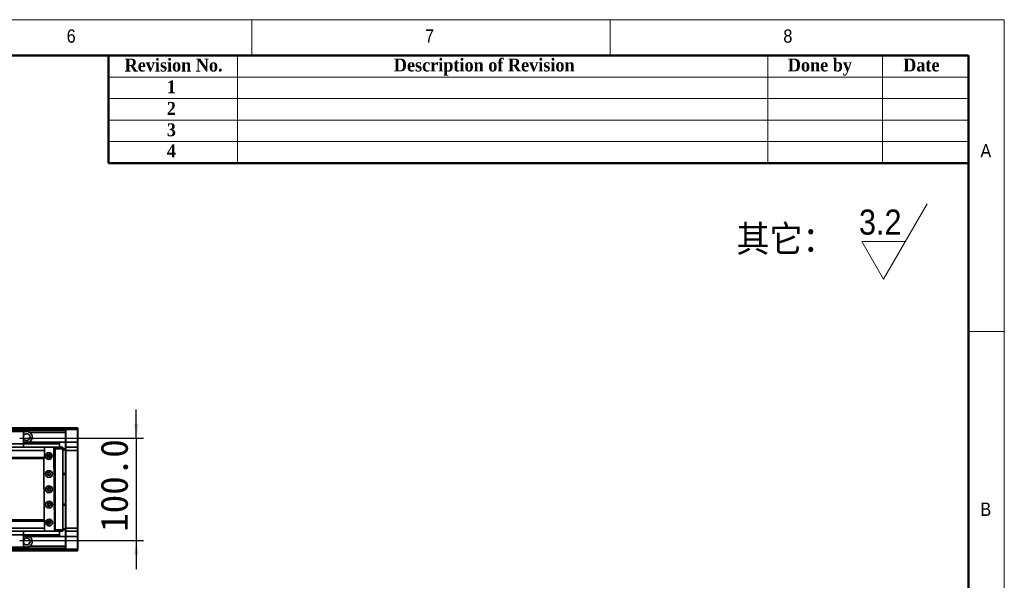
# Model space of a CAD drawing. Header units: millimetres. Extents: x 35 to 2905, y 35 to 2044.
# Tile 9 of 9: x 1943 to 2905, y 1497 to 2044. Entities that reach past the tile are written whole.
import ezdxf

# ---------------------------------------------------------------- set-up
doc = ezdxf.new("R2010")
doc.units = ezdxf.units.MM
doc.header["$LTSCALE"] = 7
doc.layers.add('黑色实线', color=7, linetype='Continuous')
doc.styles.add('SLDTEXTSTYLE0', font='Gothic.ttf', dxfattribs={"width": 0.913, "bigfont": 'bigfont'})
doc.styles.add('SLDTEXTSTYLE1', font='Gothic.ttf', dxfattribs={"width": 0.913})
doc.styles.add('SLDTEXTSTYLE2', font='timesbd.ttf', dxfattribs={"width": 0.933})
doc.styles.add('SLDTEXTSTYLE8', font='txt')
doc.dimstyles.new('SLDDIMSTYLE0', dxfattribs={"dimtxt": 26.6, "dimasz": 14, "dimexe": 0, "dimexo": 0.0625, "dimgap": 6.65, "dimtad": 2, "dimdec": 1, "dimrnd": 1e-09, "dimzin": 4, "dimdsep": 46, "dimtxsty": 'SLDTEXTSTYLE8', "dimsah": 1, "dimcen": 0.09, "dimadec": 0, "dimazin": 1, "dimtfac": 1, "dimtdec": 1, "dimtmove": 0, "dimatfit": 0, "dimfxl": 0, "dimfrac": 2, "dimtolj": 1, "dimtzin": 12, "dimarcsym": 0})

# ---------------------------------------------------------------- blocks, each defined once
blk = doc.blocks.new('SW_SFSYMBOL_0')
at = {"color": 0, "linetype": 'Continuous', "lineweight": 18}
for p, q in [((24.03, -36.75), (66.47, 36.75)), ((24.03, -36.75), (2.82, 0)), ((45.25, 0), (2.82, 0))]:
    blk.add_line(p, q, dxfattribs=at)
at = {"color": 0, "linetype": 'Continuous', "lineweight": 18, "insert": (0, 31.29), "char_height": 24.5, "attachment_point": 1, "style": 'SLDTEXTSTYLE1'}
blk.add_mtext('3.2', dxfattribs=at)
blk = doc.blocks.new('_D_11')
at = {"layer": '黑色实线'}
for p, q in [((2057.18, 1635.52), (2057.18, 1663.52)), ((1943.46, 1635.52), (2064.18, 1635.52)), ((2057.18, 1635.52), (2057.18, 1535.52)), ((1943.46, 1535.52), (2064.18, 1535.52)), ((2057.18, 1535.52), (2057.18, 1507.52))]:
    blk.add_line(p, q, dxfattribs=at)
for points in [[(2057.18, 1635.52), (2059.28, 1649.52), (2055.08, 1649.52)], [(2057.18, 1535.52), (2055.08, 1521.52), (2059.28, 1521.52)]]:
    blk.add_solid(points, dxfattribs=at)
at = {"layer": '黑色实线', "insert": (2022.28, 1543.92), "char_height": 26.6, "attachment_point": 1, "rotation": 90, "style": 'SLDTEXTSTYLE8'}
blk.add_mtext('100.0', dxfattribs=at)

msp = doc.modelspace()

# ---------------------------------------------------------------- linework, layer by layer
at = {"color": 7, "linetype": 'Continuous', "lineweight": 18}
for p, q in [((2905, 2044), (35, 2044)), ((2170, 2044), (2170, 2009)), ((2520, 2009), (2520, 2044)), ((2905, 35), (2905, 2044)), ((70, 2009), (2870, 2009)), ((2156, 2009), (2156, 1904)), ((2674, 2009), (2674, 1904)), ((2786, 2009), (2786, 1904)), ((2870, 2009), (2870, 1904)), ((2870, 2009), (2870, 70)), ((2030, 1988), (2870, 1988)), ((2030, 1967), (2870, 1967)), ((2030, 1946), (2870, 1946)), ((2030, 1925), (2870, 1925)), ((2905, 1739.5), (2870, 1739.5))]:
    msp.add_line(p, q, dxfattribs=at)
at = {"color": 7, "linetype": 'Continuous', "lineweight": 50}
for p, q in [((2870, 2009), (70, 2009)), ((2030, 2009), (2030, 1904)), ((2870, 2009), (2870, 70)), ((2870, 1904), (2030, 1904))]:
    msp.add_line(p, q, dxfattribs=at)
at = {"color": 7, "linetype": 'Continuous', "lineweight": 35}
for p, q in [((1988.07, 1645.52), (1920.07, 1645.52)), ((1988.07, 1645.02), (1920.07, 1645.02)), ((1988.07, 1645.22), (1988.37, 1645.52)), ((1988.07, 1645.52), (1988.07, 1645.22)), ((1988.07, 1644.02), (1988.07, 1645.22)), ((1988.37, 1645.52), (1988.37, 1644.02)), ((1988.37, 1645.52), (1999.77, 1645.52)), ((1999.77, 1644.02), (1999.77, 1645.52)), ((1999.77, 1645.52), (2000.07, 1645.22)), ((2000.07, 1645.22), (2000.07, 1644.02)), ((1947.07, 1642.02), (1757.07, 1642.02)), ((1988.07, 1643.01), (1920.07, 1643.01)), ((1947.07, 1642.02), (1947.07, 1630.02)), ((1988.07, 1641.01), (1953.24, 1641.01)), ((1988.07, 1644.02), (1988.37, 1644.02)), ((1988.07, 1631.52), (1988.07, 1644.02)), ((1999.77, 1644.02), (1988.37, 1644.02)), ((1988.37, 1644.02), (1988.37, 1631.52)), ((1999.77, 1644.02), (2000.07, 1644.02)), ((1999.77, 1631.52), (1999.77, 1644.02)), ((2000.07, 1644.02), (2000.07, 1631.52)), ((1967.57, 1626.52), (236.57, 1626.52)), ((1947.07, 1630.02), (1757.07, 1630.02)), ((1947.07, 1631.91), (1947.79, 1631.51)), ((1947.07, 1631.51), (1982.07, 1631.51)), ((1947.07, 1631.22), (1982.07, 1631.22)), ((1947.07, 1630.32), (1982.07, 1630.32)), ((1947.07, 1630.03), (1982.07, 1630.03)), ((1947.07, 1630.02), (1947.07, 1626.52)), ((1967.17, 1626.49), (1966.67, 1625.99)), ((1966.67, 1625.99), (1966.67, 1625.88)), ((1976.17, 1626.54), (1967.17, 1626.49)), ((1967.57, 1626.52), (1967.57, 1626.49)), ((1967.57, 1625.88), (1967.57, 1623.52)), ((1967.87, 1626.52), (1967.84, 1626.5)), ((1967.87, 1626.5), (1967.87, 1626.52)), ((1967.87, 1626.52), (1971.87, 1626.52)), ((1976.67, 1626.04), (1976.17, 1626.54)), ((1976.19, 1626.52), (1978.07, 1626.52)), ((1978.07, 1626.22), (1976.5, 1626.22)), ((1977.11, 1545.04), (1976.67, 1626.04)), ((1978.07, 1626.52), (1985.27, 1626.52)), ((1978.07, 1625.02), (1978.07, 1626.52)), ((1982.07, 1631.51), (1982.07, 1631.22)), ((1988.07, 1631.51), (1982.07, 1631.51)), ((1982.07, 1631.22), (1982.07, 1630.32)), ((1982.07, 1630.32), (1982.07, 1630.03)), ((1982.07, 1630.03), (1982.07, 1626.52)), ((1985.27, 1625.02), (1985.27, 1626.52)), ((1985.57, 1626.22), (1985.27, 1626.52)), ((1985.57, 1626.22), (1985.57, 1625.02)), ((1988.07, 1631.52), (1988.37, 1631.52)), ((1988.07, 1626.22), (1988.07, 1631.52)), ((1988.37, 1626.52), (1988.07, 1626.22)), ((1988.07, 1623.52), (1988.07, 1626.22)), ((1988.37, 1631.52), (1988.37, 1626.52)), ((1988.37, 1631.52), (1999.77, 1631.52)), ((1988.37, 1626.52), (1988.37, 1623.52)), ((1988.37, 1626.52), (1999.77, 1626.52)), ((1999.77, 1626.52), (1999.77, 1631.52)), ((1999.77, 1631.52), (2000.07, 1631.52)), ((1999.77, 1623.52), (1999.77, 1626.52)), ((1999.77, 1626.52), (2000.07, 1626.22)), ((2000.07, 1631.52), (2000.07, 1626.22)), ((2000.07, 1626.22), (2000.07, 1623.52)), ((1967.57, 1623.52), (236.57, 1623.52)), ((1967.57, 1616.52), (236.57, 1616.52)), ((1967.57, 1623.52), (1967.57, 1616.52)), ((1967.57, 1616.52), (1967.57, 1615.52)), ((1973.21, 1618.52), (1970.92, 1618.52)), ((1972.07, 1619.62), (1972.36, 1619.59)), ((1977.57, 1624.52), (1976.68, 1624.52)), ((1977.57, 1546.52), (1977.57, 1624.52)), ((1985.27, 1625.02), (1978.07, 1625.02)), ((1978.07, 1546.02), (1978.07, 1625.02)), ((1985.27, 1546.02), (1985.27, 1625.02)), ((1985.57, 1625.02), (1985.27, 1625.02)), ((1985.57, 1625.02), (1985.57, 1546.02)), ((1985.57, 1625.02), (1988.07, 1625.02)), ((1988.07, 1624.02), (1985.57, 1624.02)), ((1988.37, 1623.52), (1988.07, 1623.52)), ((1988.07, 1547.52), (1988.07, 1623.52)), ((1988.37, 1623.52), (1988.37, 1547.52)), ((1999.77, 1623.52), (1988.37, 1623.52)), ((1999.77, 1547.52), (1999.77, 1623.52)), ((1999.77, 1623.52), (2000.07, 1623.52)), ((2000.07, 1623.52), (2000.07, 1547.52)), ((236.57, 1615.52), (1967.57, 1615.52)), ((1966.73, 1615.52), (1967.05, 1555.52)), ((1972.07, 1602.12), (1972.58, 1602.03)), ((1985.57, 1601.02), (1988.07, 1601.02)), ((1988.07, 1600.02), (1985.57, 1600.02)), ((1985.57, 1571.02), (1988.07, 1571.02)), ((1988.07, 1570.02), (1985.57, 1570.02)), ((1967.57, 1555.52), (236.57, 1555.52)), ((1967.57, 1554.52), (236.57, 1554.52)), ((1967.57, 1555.52), (1967.57, 1554.52)), ((1967.57, 1554.52), (1967.57, 1547.52)), ((1970.92, 1552.52), (1973.21, 1552.52)), ((1967.57, 1547.52), (236.57, 1547.52)), ((1967.57, 1544.52), (236.57, 1544.52)), ((1947.07, 1541.02), (1757.07, 1541.02)), ((1947.07, 1544.52), (1947.07, 1541.02)), ((1947.07, 1541.02), (1947.07, 1529.02)), ((1947.07, 1541.01), (1982.07, 1541.01)), ((1947.07, 1540.71), (1982.07, 1540.71)), ((1947.07, 1539.82), (1982.07, 1539.82)), ((1947.07, 1539.52), (1982.07, 1539.52)), ((1947.07, 1539.13), (1947.79, 1539.52)), ((1967.11, 1545.16), (1967.11, 1544.99)), ((1967.11, 1544.99), (1967.61, 1544.49)), ((1967.57, 1547.52), (1967.57, 1545.16)), ((1967.57, 1544.54), (1967.57, 1544.52)), ((1967.61, 1544.49), (1976.61, 1544.54)), ((1978.07, 1544.52), (1972.09, 1544.52)), ((1976.61, 1544.54), (1977.11, 1545.04)), ((1976.88, 1544.82), (1978.07, 1544.82)), ((1977.1, 1546.52), (1977.57, 1546.52)), ((1978.07, 1546.02), (1985.27, 1546.02)), ((1978.07, 1544.52), (1978.07, 1546.02)), ((1985.27, 1544.52), (1978.07, 1544.52)), ((1982.07, 1544.52), (1982.07, 1541.01)), ((1982.07, 1541.01), (1982.07, 1540.71)), ((1982.07, 1540.71), (1982.07, 1539.82)), ((1982.07, 1539.82), (1982.07, 1539.52)), ((1988.07, 1539.52), (1982.07, 1539.52)), ((1985.57, 1546.02), (1985.27, 1546.02)), ((1985.27, 1544.52), (1985.27, 1546.02)), ((1985.57, 1544.82), (1985.27, 1544.52)), ((1985.57, 1547.02), (1988.07, 1547.02)), ((1985.57, 1546.02), (1985.57, 1544.82)), ((1988.07, 1546.02), (1985.57, 1546.02)), ((1988.37, 1547.52), (1988.07, 1547.52)), ((1988.07, 1544.82), (1988.07, 1547.52)), ((1988.37, 1544.52), (1988.07, 1544.82)), ((1988.07, 1539.52), (1988.07, 1544.82)), ((1988.37, 1539.52), (1988.07, 1539.52)), ((1988.07, 1527.02), (1988.07, 1539.52)), ((1988.37, 1547.52), (1999.77, 1547.52)), ((1988.37, 1547.52), (1988.37, 1544.52)), ((1999.77, 1544.52), (1988.37, 1544.52)), ((1988.37, 1544.52), (1988.37, 1539.52)), ((1988.37, 1539.52), (1999.77, 1539.52)), ((1988.37, 1539.52), (1988.37, 1527.02)), ((1999.77, 1547.52), (2000.07, 1547.52)), ((1999.77, 1544.52), (1999.77, 1547.52)), ((1999.77, 1544.52), (2000.07, 1544.82)), ((1999.77, 1539.52), (1999.77, 1544.52)), ((2000.07, 1539.52), (1999.77, 1539.52)), ((1999.77, 1527.02), (1999.77, 1539.52)), ((2000.07, 1547.52), (2000.07, 1544.82)), ((2000.07, 1544.82), (2000.07, 1539.52)), ((2000.07, 1539.52), (2000.07, 1527.02)), ((1988.07, 1530.02), (1953.24, 1530.02)), ((1947.07, 1529.02), (1757.07, 1529.02)), ((1988.07, 1528.02), (1862.07, 1528.02)), ((1988.07, 1525.52), (1862.07, 1525.52)), ((1988.37, 1527.02), (1988.07, 1527.02)), ((1988.07, 1525.82), (1988.07, 1527.02)), ((1988.37, 1525.52), (1988.07, 1525.82)), ((1988.07, 1525.82), (1988.07, 1525.52)), ((1988.37, 1527.02), (1999.77, 1527.02)), ((1988.37, 1527.02), (1988.37, 1525.52)), ((1999.77, 1525.52), (1988.37, 1525.52)), ((2000.07, 1527.02), (1999.77, 1527.02)), ((1999.77, 1525.52), (1999.77, 1527.02)), ((2000.07, 1525.82), (1999.77, 1525.52)), ((2000.07, 1527.02), (2000.07, 1525.82))]:
    msp.add_line(p, q, dxfattribs=at)
at = {"color": 8, "linetype": 'Continuous', "lineweight": 35}
for p, q in [((1988.07, 1644.52), (1920.07, 1644.52)), ((1988.07, 1526.52), (1862.07, 1526.52))]:
    msp.add_line(p, q, dxfattribs=at)
at = {"color": 7, "linetype": 'Continuous', "lineweight": 35, "flags": 128}
msp.add_lwpolyline([(1972.07, 1587.12), (1972.68, 1587), (1972.92, 1586.87)], dxfattribs=at)
at = {"color": 7, "linetype": 'Continuous', "lineweight": 35}
for centre, radius in [((1971.72, 1618.02), 3.36), ((1971.72, 1618.02), 1.7), ((1972.07, 1618.02), 1.25), ((1971.81, 1600.52), 3.36), ((1971.81, 1600.52), 1.7), ((1972.07, 1600.52), 1.25), ((1971.89, 1585.52), 3.36), ((1971.89, 1585.52), 1.7), ((1972.07, 1585.52), 1.25), ((1971.97, 1570.52), 3.36), ((1971.97, 1570.52), 1.7), ((1972.07, 1570.52), 1.6), ((1972.07, 1570.52), 1.25), ((1972.07, 1553.02), 3.36), ((1972.07, 1553.02), 1.7), ((1972.07, 1553.02), 1.6), ((1972.07, 1553.02), 1.25)]:
    msp.add_circle(centre, radius, dxfattribs=at)
for centre, radius, start, end in [((1950.07, 1636.52), 3.3, 0, 155.38002), ((1950.07, 1636.52), 3.3, 204.61998, 0), ((1950.07, 1636.52), 5.5, 294.49118, 54.81021), ((1972.07, 1618.02), 1.6, 90, 280.8667), ((1972.07, 1600.52), 1.6, 90, 289.0593), ((1972.07, 1585.52), 1.6, 90, 302.53732), ((1950.07, 1534.52), 5.5, 305.18979, 65.50882), ((1950.07, 1534.52), 3.3, 0, 155.38002), ((1950.07, 1534.52), 3.3, 204.61998, 0)]:
    msp.add_arc(centre, radius, start, end, dxfattribs=at)
for points, knots in [([(1948.71, 1641.85), (1948.72, 1641.99), (1948.72, 1642.29), (1948.65, 1642.64), (1948.44, 1642.87), (1948.1, 1642.97), (1947.67, 1643.01), (1947.15, 1643.01), (1946.6, 1643.01), (1946.1, 1642.99), (1945.72, 1642.89), (1945.51, 1642.67), (1945.42, 1642.37), (1945.42, 1642.11), (1945.42, 1641.98)], [0, 0, 0, 0, 0.0797578, 0.1665556, 0.2537898, 0.3312528, 0.4105154, 0.4973756, 0.5883887, 0.6798077, 0.7685911, 0.8490948, 0.925994, 1, 1, 1, 1]), ([(1948.71, 1641.85), (1948.7, 1641.85), (1948.67, 1641.84), (1948.48, 1641.79), (1948.12, 1641.67), (1947.67, 1641.47), (1947.29, 1641.28), (1947.1, 1641.15), (1947.07, 1641.12)], [0, 0, 0, 0, 0.123958, 0.326527, 0.528902, 0.733222, 0.948295, 1, 1, 1, 1]), ([(1953.24, 1641.01), (1952.78, 1641.28), (1951.83, 1641.83), (1950.23, 1642.11), (1949.19, 1641.93), (1948.71, 1641.85)], [0, 0, 0, 0, 0.335629, 0.69275, 1, 1, 1, 1]), ([(1947.07, 1529.94), (1947.47, 1529.7), (1948.37, 1529.18), (1949.99, 1528.94), (1951.73, 1529.15), (1952.74, 1529.73), (1953.24, 1530.02)], [0, 0, 0, 0, 0.213469, 0.471531, 0.737431, 1, 1, 1, 1])]:
    msp.add_open_spline(points, degree=3, knots=knots, dxfattribs=at)

# ---------------------------------------------------------------- block references
at = {"color": 7, "linetype": 'Continuous', "lineweight": 18}
msp.add_blockref('SW_SFSYMBOL_0', (2763.03, 1827.32), dxfattribs=at)

# ---------------------------------------------------------------- texts
at = {"color": 7, "linetype": 'Continuous', "lineweight": 0}
for s, insert, char_height, attachment_point, style in [('6', (1989.17, 2034.52), 12.96, 1, 'SLDTEXTSTYLE1'), ('7', (2339.17, 2034.52), 12.96, 1, 'SLDTEXTSTYLE1'), ('8', (2689.17, 2034.52), 12.96, 1, 'SLDTEXTSTYLE1'), ('Revision No.', (2045.74, 2006.01), 12.6, 1, 'SLDTEXTSTYLE2'), ('Description of Revision', (2397.01, 2006.1), 12.6, 2, 'SLDTEXTSTYLE2'), ('Done by', (2724.88, 2006.1), 12.6, 2, 'SLDTEXTSTYLE2'), ('Date', (2824, 2006.1), 12.6, 2, 'SLDTEXTSTYLE2'), ('1', (2086.96, 1984.85), 12.6, 1, 'SLDTEXTSTYLE2'), ('2', (2086.96, 1963.68), 12.6, 1, 'SLDTEXTSTYLE2'), ('3', (2086.96, 1942.82), 12.6, 1, 'SLDTEXTSTYLE2'), ('4', (2086.96, 1922.31), 12.6, 1, 'SLDTEXTSTYLE2'), ('A', (2881.67, 1922.52), 12.96, 1, 'SLDTEXTSTYLE1'), ('B', (2881.67, 1572.52), 12.96, 1, 'SLDTEXTSTYLE1')]:
    msp.add_mtext(s, dxfattribs=dict(at, insert=insert, char_height=char_height, attachment_point=attachment_point, style=style))
at = {"color": 7, "linetype": 'Continuous', "lineweight": 18, "insert": (2643.32, 1843.08), "char_height": 25.929, "attachment_point": 1, "style": 'SLDTEXTSTYLE0'}
msp.add_mtext('其它：', dxfattribs=at)

# ---------------------------------------------------------------- dimensions: what is measured, and where the dimension line sits
at = {"layer": '黑色实线'}
dim = msp.add_linear_dim(base=(2057.18, 1535.52), p1=(1934.57, 1635.52), p2=(1934.57, 1535.52), angle=90, dimstyle='SLDDIMSTYLE0', dxfattribs=at)
dim.commit()
dim.dimension.update_dxf_attribs({"geometry": '_D_11', "text_midpoint": (2057.18, 1586.29), "dimtype": 160})

doc.saveas('drawing.dxf')
